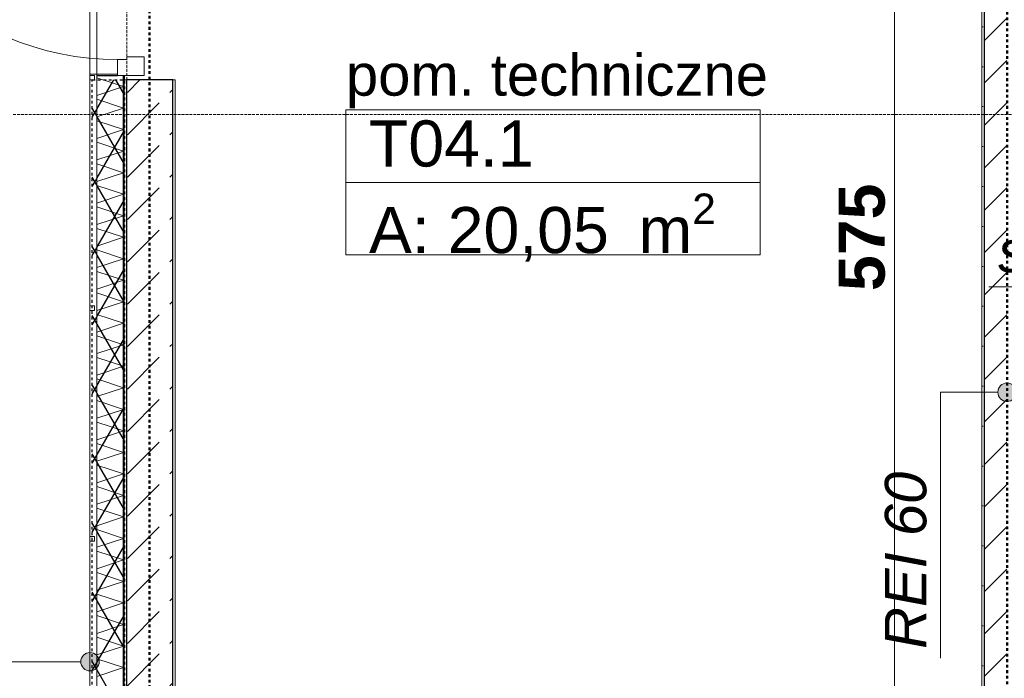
# Model space of a CAD drawing. Extents: x -7314 to 11761, y 144 to 9383.
# Tile 113 of 193: x 1988 to 2415, y 8242 to 8528. Entities that reach past the tile are written whole.
import ezdxf
from ezdxf.xclip import XClip

# ---------------------------------------------------------------- set-up
doc = ezdxf.new("R2010")
doc.units = 0
doc.header["$MEASUREMENT"] = 0
doc.header["$XCLIPFRAME"] = 0
for name, pattern in [('Krawędzie ukryte', [68, 48, -20]), ('Przerywana', [96, 48, -48]), ('Wipeout_Contour', [20000, 0, -20000])]:
    doc.linetypes.add(name, pattern=pattern)
for name, color, linetype in [('FORMA - Arch 01 - 220-A Ściany', 7, 'Continuous'), ('FORMA - Arch 01 - 410-K Osie', 7, 'Continuous'), ('FORMA - Arch 01 - 820-G Rysunki Obrazki', 7, 'Continuous'), ('FORMA - Arch 02 - Strefy', 7, 'Continuous'), ('FORMA - Arch 04 - Wymiary i opisy ppoż', 7, 'Continuous'), ('FORMA - Arch 04 - Wymiary ogólne', 7, 'Continuous')]:
    doc.layers.add(name, color=color, linetype=linetype)
doc.styles.add('STYL_AUTOMATYCZNY_1', font='arial.ttf')
doc.styles.add('STYL_AUTOMATYCZNY_2', font='arial.ttf')
doc.styles.add('STYL_AUTOMATYCZNY_9', font='arial.ttf')
pattern_1 = [(0, (4185.3, -5972.398), (0, 7.5), [0, -7.5])]
pattern_2 = [(45, (4185.3, -5972.398), (-17.67767, 17.67767), []), (45, (4181.764, -5968.863), (-17.67767, 17.67767), []), (45, (4178.229, -5965.327), (-17.67767, 17.67767), [])]
pattern_3 = [(0, (4185.3, -5972.398), (0, 17.320508), [0, -10]), (0, (4190.3, -5963.738), (0, 17.320508), [0, -10])]
pattern_4 = [(45, (4185.3, -5972.398), (-18.384776, 18.384776), [19.5, -6.5]), (45, (4185.3, -5954.013), (-18.384776, 18.384776), [19.5, -6.5])]

# ---------------------------------------------------------------- blocks, each defined once
blk = doc.blocks.new('*X351')
at = {"layer": 'FORMA - Arch 01 - 220-A Ściany', "color": 7, "linetype": 'Continuous', "lineweight": 5, "ltscale": 0.025}
for p, q in [((2021.1, 8502.77), (2032.6, 8498.94)), ((2032.6, 8498.94), (2021.1, 8495.1)), ((2021.1, 8493.44), (2032.6, 8489.6)), ((2032.6, 8489.6), (2021.1, 8485.77)), ((2021.1, 8484.1), (2032.6, 8480.27)), ((2032.6, 8480.27), (2021.1, 8476.44)), ((2021.1, 8474.77), (2032.6, 8470.94)), ((2032.6, 8470.94), (2021.1, 8467.1)), ((2021.1, 8465.44), (2032.6, 8461.6)), ((2032.6, 8461.6), (2021.1, 8457.77)), ((2021.1, 8456.1), (2032.6, 8452.27)), ((2032.6, 8452.27), (2021.1, 8448.44)), ((2021.1, 8446.77), (2032.6, 8442.94)), ((2032.6, 8442.94), (2021.1, 8439.1)), ((2021.1, 8437.44), (2032.6, 8433.6)), ((2032.6, 8433.6), (2021.1, 8429.77)), ((2021.1, 8428.1), (2032.6, 8424.27)), ((2032.6, 8424.27), (2021.1, 8420.44)), ((2021.1, 8418.77), (2032.6, 8414.94)), ((2032.6, 8414.94), (2021.1, 8411.1)), ((2021.1, 8409.44), (2032.6, 8405.6)), ((2032.6, 8405.6), (2021.1, 8401.77)), ((2021.1, 8400.1), (2032.6, 8396.27)), ((2032.6, 8396.27), (2021.1, 8392.44)), ((2021.1, 8390.77), (2032.6, 8386.94)), ((2032.6, 8386.94), (2021.1, 8383.1)), ((2021.1, 8381.44), (2032.6, 8377.6)), ((2032.6, 8377.6), (2021.1, 8373.77)), ((2021.1, 8372.1), (2032.6, 8368.27)), ((2032.6, 8368.27), (2021.1, 8364.44)), ((2021.1, 8362.77), (2032.6, 8358.94)), ((2032.6, 8358.94), (2021.1, 8355.1)), ((2021.1, 8353.44), (2032.6, 8349.6)), ((2032.6, 8349.6), (2021.1, 8345.77)), ((2021.1, 8344.1), (2032.6, 8340.27)), ((2032.6, 8340.27), (2021.1, 8336.44)), ((2021.1, 8334.77), (2032.6, 8330.94)), ((2032.6, 8330.94), (2021.1, 8327.1)), ((2021.1, 8325.44), (2032.6, 8321.6)), ((2032.6, 8321.6), (2021.1, 8317.77)), ((2021.1, 8316.1), (2032.6, 8312.27)), ((2032.6, 8312.27), (2021.1, 8308.44)), ((2021.1, 8306.77), (2032.6, 8302.94)), ((2032.6, 8302.94), (2021.1, 8299.1)), ((2021.1, 8297.44), (2032.6, 8293.6)), ((2032.6, 8293.6), (2021.1, 8289.77)), ((2021.1, 8288.1), (2032.6, 8284.27)), ((2032.6, 8284.27), (2021.1, 8280.44)), ((2021.1, 8278.77), (2032.6, 8274.94)), ((2032.6, 8274.94), (2021.1, 8271.1)), ((2021.1, 8269.44), (2032.6, 8265.6)), ((2032.6, 8265.6), (2021.1, 8261.77)), ((2021.1, 8260.1), (2032.6, 8256.27)), ((2032.6, 8256.27), (2021.1, 8252.44)), ((2021.1, 8250.77), (2032.6, 8246.94)), ((2032.6, 8246.94), (2021.1, 8243.1))]:
    blk.add_line(p, q, dxfattribs=at)
blk = doc.blocks.new('Rysunek_1_1', base_point=(4185.3, -5972.4))
at = {"layer": 'FORMA - Arch 04 - Wymiary i opisy ppoż', "color": 1, "linetype": 'Continuous', "lineweight": 13, "ltscale": 0.025}
blk.add_line((2014.1, 8249.46), (1970.77, 8249.46), dxfattribs=at)
at = {"color": 254, "linetype": 'Wipeout_Contour', "lineweight": 0, "ltscale": 42626.529108}
blk.add_wipeout([(2412.21, 8741.9), (2412.21, 7797.38), (2412.86, 7798.65), (2413.46, 7799.25), (2413.46, 8741.9)], dxfattribs=at).dxf.layer = 'FORMA - Arch 01 - 220-A Ściany'
at = {"color": 254, "linetype": 'Wipeout_Contour', "lineweight": 0, "ltscale": 33819.25815}
blk.add_wipeout([(2032.6, 7909.14), (2033.1, 7909.14), (2033.1, 8503.82), (2032.6, 8503.82)], dxfattribs=at).dxf.layer = 'FORMA - Arch 01 - 220-A Ściany'
at = {"color": 254, "linetype": 'Wipeout_Contour', "lineweight": 0, "ltscale": 61901.69196}
blk.add_wipeout([(2404.94, 8734.9), (2208.66, 8734.9), (2059.98, 8734.9), (2059.98, 8725.9), (2054.98, 8725.9), (2054.98, 8161.9), (2404.94, 8161.9)], dxfattribs=at).dxf.layer = 'FORMA - Arch 02 - Strefy'
at = {"layer": 'FORMA - Arch 01 - 220-A Ściany', "linetype": 'Continuous', "lineweight": 5}
h = blk.add_hatch(dxfattribs=at)
h.set_pattern_fill('Gips_0001', style=0, pattern_type=2)
h.set_pattern_definition(pattern_1)
h.paths.add_polyline_path([(2412.21, 8741.9), (2412.21, 7797.38), (2412.86, 7798.65), (2413.46, 7799.25), (2413.46, 8741.9)])
h = blk.add_hatch(dxfattribs=at)
h.set_pattern_fill('Aluminium_0001', style=0, pattern_type=2)
h.set_pattern_definition(pattern_2)
h.paths.add_polyline_path([(2032.6, 7909.14), (2033.1, 7909.14), (2033.1, 8503.82), (2032.6, 8503.82)])
at = {"layer": 'FORMA - Arch 02 - Strefy', "color": 7, "linetype": 'Continuous', "lineweight": 13, "ltscale": 0.025}
for p, q in [((2129.11, 8488.83), (2308.86, 8488.83)), ((2129.11, 8457.4), (2129.11, 8488.83)), ((2308.86, 8488.83), (2308.86, 8457.4)), ((2308.86, 8457.4), (2129.11, 8457.4)), ((2129.11, 8457.4), (2308.86, 8457.4)), ((2129.11, 8425.97), (2129.11, 8457.4)), ((2308.86, 8457.4), (2308.86, 8425.97)), ((2308.86, 8425.97), (2129.11, 8425.97))]:
    blk.add_line(p, q, dxfattribs=at)
at = {"layer": 'FORMA - Arch 04 - Wymiary i opisy ppoż', "color": 1, "linetype": 'Continuous', "lineweight": 13, "ltscale": 0.025}
for p, q in [((2387.02, 8366.38), (2387.02, 8334.48)), ((2387.02, 8334.48), (2387.02, 8251.01))]:
    blk.add_line(p, q, dxfattribs=at)
at = {"layer": 'FORMA - Arch 04 - Wymiary ogólne', "color": 154, "linetype": 'Continuous', "lineweight": 13, "ltscale": 0.025}
blk.add_line((2367.11, 8160.9), (2367.11, 8735.9), dxfattribs=at)
at = {"layer": 'FORMA - Arch 02 - Strefy', "color": 7, "linetype": 'Continuous', "lineweight": 13, "attachment_point": 1, "style": 'STYL_AUTOMATYCZNY_2'}
for s, insert, char_height in [('\\A1;{\\pql;\\pt0,460;\\fArial|b0|i0|c238|p0;\\W1.000000;pom. techniczne\\fArial|b0|i0|c238|p0;\\W1.000000;\\A1{\\H.66x;\\S^  ;}\\fArial|b0|i0|c238|p0;\\W1.000000;\\fArial|b0|i0|c238|p0;\\W1.000000;\\A1{\\H.66x;\\S^  ;}}', (2129.11, 8513), 18), ('\\A1;{\\pql;\\pt0,460;\\fArial|b0|i0|c238|p0;\\W1.000000;T04.1\\fArial|b0|i0|c238|p0;\\W1.000000;\\A1{\\H.66x;\\S^  ;}\\fArial|b0|i0|c238|p0;\\W1.000000;\\fArial|b0|i0|c238|p0;\\W1.000000;\\A1{\\H.66x;\\S^  ;}}', (2139.11, 8484.26), 20), ('\\A1;{\\pql;\\pt0,460;\\fArial|b0|i0|c238|p0;\\W1.000000;A: 20,05\\fArial|b0|i0|c238|p0;\\W1.000000;\\A1{\\H.66x;\\S^  ;}\\fArial|b0|i0|c238|p0;\\W1.000000; m\\fArial|b0|i0|c238|p0;\\W1.000000;\\A1{\\H.66x;\\S2^  ;}}', (2139.11, 8452.54), 20)]:
    blk.add_mtext(s, dxfattribs=dict(at, insert=insert, char_height=char_height))
at = {"layer": 'FORMA - Arch 04 - Wymiary i opisy ppoż', "color": 1, "linetype": 'Continuous', "lineweight": 13, "insert": (2381.15, 8255.01), "char_height": 18, "attachment_point": 7, "rotation": 90, "style": 'STYL_AUTOMATYCZNY_1'}
blk.add_mtext('\\A1;{\\pql;\\fArial|b0|i1|c238|p0;\\W1.000000;REI 60}', dxfattribs=at)
at = {"layer": 'FORMA - Arch 04 - Wymiary ogólne', "color": 154, "linetype": 'Continuous', "lineweight": 13, "insert": (2363.11, 8410.26), "char_height": 20, "width": 45.7634, "attachment_point": 7, "rotation": 90, "style": 'STYL_AUTOMATYCZNY_9'}
blk.add_mtext('\\A1;{\\pql;\\fArial|b1|i0|c238|p0;\\W1.000000;575}', dxfattribs=at)
at = {"color": 254, "linetype": 'Wipeout_Contour', "lineweight": 0, "ltscale": 35138.041909}
blk.add_wipeout([(2405.94, 8161.9), (2405.94, 8734.9), (2404.94, 8734.9), (2404.94, 8161.9)], dxfattribs=at).dxf.layer = 'FORMA - Arch 01 - 220-A Ściany'
at = {"color": 254, "linetype": 'Wipeout_Contour', "lineweight": 0, "ltscale": 34326.058222}
blk.add_wipeout([(2054.98, 8161.9), (2054.98, 8501.82), (2053.98, 8501.82), (2053.98, 8161.9)], dxfattribs=at).dxf.layer = 'FORMA - Arch 01 - 220-A Ściany'
at = {"layer": 'FORMA - Arch 01 - 220-A Ściany', "linetype": 'Continuous', "lineweight": 5}
h = blk.add_hatch(dxfattribs=at)
h.set_pattern_fill('Tynk_0001', style=0, pattern_type=2)
h.set_pattern_definition(pattern_3)
h.paths.add_polyline_path([(2405.94, 8161.9), (2405.94, 8734.9), (2404.94, 8734.9), (2404.94, 8161.9)])
h = blk.add_hatch(dxfattribs=at)
h.set_pattern_fill('Tynk_0001', style=0, pattern_type=2)
h.set_pattern_definition(pattern_3)
h.paths.add_polyline_path([(2054.98, 8161.9), (2054.98, 8501.82), (2053.98, 8501.82), (2053.98, 8161.9)])
at = {"color": 254, "linetype": 'Wipeout_Contour', "lineweight": 0, "ltscale": 52558.930455}
blk.add_wipeout([(2413.46, 8741.9), (2413.46, 7799.25), (2414.71, 7800.5), (2414.71, 8716.9), (2414.04, 8716.9), (2414.04, 8741.9)], dxfattribs=at).dxf.layer = 'FORMA - Arch 01 - 220-A Ściany'
at = {"color": 254, "linetype": 'Wipeout_Contour', "lineweight": 0, "ltscale": 58936.468039}
blk.add_wipeout([(2021.1, 7923.64), (2018.6, 7923.64), (2018.6, 7923.14), (2032.6, 7923.14), (2032.6, 8503.82), (2030.1, 8503.82), (2021.1, 8503.82)], dxfattribs=at).dxf.layer = 'FORMA - Arch 01 - 220-A Ściany'
at = {"layer": 'FORMA - Arch 01 - 220-A Ściany', "linetype": 'Continuous', "lineweight": 5}
h = blk.add_hatch(dxfattribs=at)
h.set_pattern_fill('Gips_0001', style=0, pattern_type=2)
h.set_pattern_definition(pattern_1)
h.paths.add_polyline_path([(2413.46, 8741.9), (2413.46, 7799.25), (2414.71, 7800.5), (2414.71, 8716.9), (2414.04, 8716.9), (2414.04, 8741.9)])
at = {"layer": 'FORMA - Arch 01 - 220-A Ściany', "color": 7, "linetype": 'Continuous', "lineweight": 13, "ltscale": 0.025}
blk.add_line((2413.46, 8741.9), (2413.46, 7799.25), dxfattribs=at)
at = {"layer": 'FORMA - Arch 01 - 220-A Ściany', "color": 7, "linetype": 'Continuous', "lineweight": 25, "ltscale": 0.025}
blk.add_line((2032.6, 7923.14), (2032.6, 8503.82), dxfattribs=at)
at = {"layer": 'FORMA - Arch 01 - 220-A Ściany', "color": 7, "linetype": 'Continuous', "lineweight": 15, "ltscale": 0.025}
blk.add_line((2032.6, 8503.82), (2033.1, 8503.82), dxfattribs=at)
at = {"layer": 'FORMA - Arch 01 - 220-A Ściany', "color": 7, "linetype": 'Continuous', "lineweight": 15, "ltscale": 0.025, "flags": 128}
for points in [[(2412.21, 8741.9), (2412.21, 7797.38)], [(2033.1, 7909.14), (2033.1, 8503.82)]]:
    blk.add_lwpolyline(points, dxfattribs=at)
at = {"color": 7, "linetype": 'Continuous', "lineweight": 13, "ltscale": 0.025}
blk.add_blockref('*X351', (0, 0), dxfattribs=at)
at = {"color": 254, "linetype": 'Wipeout_Contour', "lineweight": 0, "ltscale": 34356.695246}
blk.add_wipeout([(2018.1, 7923.64), (2021.1, 7923.64), (2021.1, 8771.9), (2018.1, 8771.9)], dxfattribs=at).dxf.layer = 'FORMA - Arch 01 - 220-A Ściany'
at = {"color": 254, "linetype": 'Wipeout_Contour', "lineweight": 0, "ltscale": 53240.548539}
blk.add_wipeout([(2405.94, 8160.9), (2425.94, 8160.9), (2425.94, 8716.9), (2414.04, 8716.9), (2414.04, 8735.9), (2405.94, 8735.9)], dxfattribs=at).dxf.layer = 'FORMA - Arch 01 - 220-A Ściany'
at = {"layer": 'FORMA - Arch 01 - 220-A Ściany', "linetype": 'Continuous', "lineweight": 5}
h = blk.add_hatch(dxfattribs=at)
h.set_pattern_fill('Beton_0001', style=0, pattern_type=2)
h.set_pattern_definition(pattern_4)
h.paths.add_polyline_path([(2405.94, 8160.9), (2425.94, 8160.9), (2425.94, 8716.9), (2414.04, 8716.9), (2414.04, 8735.9), (2405.94, 8735.9)])
at = {"layer": 'FORMA - Arch 04 - Wymiary i opisy ppoż', "linetype": 'Continuous', "lineweight": 13}
blk.add_hatch(color=1, dxfattribs=at).paths.add_polyline_path([(2411.94, 8366.38), (2412.24, 8364.85), (2413.11, 8363.55), (2414.41, 8362.68), (2415.94, 8362.38), (2417.47, 8362.68), (2418.77, 8363.55), (2419.63, 8364.85), (2419.94, 8366.38), (2419.63, 8367.91), (2418.77, 8369.21), (2417.47, 8370.07), (2415.94, 8370.38), (2414.41, 8370.07), (2413.11, 8369.21), (2412.24, 8367.91)])
at = {"layer": 'FORMA - Arch 01 - 220-A Ściany', "color": 7, "linetype": 'Continuous', "lineweight": 25, "ltscale": 0.025}
blk.add_line((2405.94, 8735.9), (2405.94, 8161.9), dxfattribs=at)
at = {"layer": 'FORMA - Arch 01 - 220-A Ściany', "color": 7, "linetype": 'Continuous', "lineweight": 13, "ltscale": 0.025, "flags": 128}
blk.add_lwpolyline([(2404.94, 8734.9), (2404.94, 8161.9)], dxfattribs=at)
at = {"layer": 'FORMA - Arch 04 - Wymiary i opisy ppoż', "color": 1, "linetype": 'Continuous', "lineweight": 13, "ltscale": 0.025}
for p, q in [((2586.14, 8412.11), (2408.04, 8412.11)), ((2411.94, 8366.38), (2387.02, 8366.38))]:
    blk.add_line(p, q, dxfattribs=at)
blk.add_circle((2415.94, 8366.38), 4, dxfattribs=at)
at = {"layer": 'FORMA - Arch 04 - Wymiary i opisy ppoż', "color": 1, "linetype": 'Continuous', "lineweight": 13, "insert": (2412.04, 8413.08), "char_height": 18, "attachment_point": 7, "style": 'STYL_AUTOMATYCZNY_1'}
blk.add_mtext('\\A1;{\\pql;\\fArial|b0|i1|c238|p0;\\W1.000000;samozamykacz}', dxfattribs=at)
at = {"color": 254, "linetype": 'Wipeout_Contour', "lineweight": 0, "ltscale": 34957.070024}
blk.add_wipeout([(2018.1, 8501.82), (2020.1, 8501.82), (2020.1, 8503.82), (2018.1, 8503.82)], dxfattribs=at).dxf.layer = 'FORMA - Arch 01 - 220-A Ściany'
at = {"color": 254, "linetype": 'Wipeout_Contour', "lineweight": 0, "ltscale": 34568.015649}
blk.add_wipeout([(2018.1, 8401.82), (2020.1, 8401.82), (2020.1, 8403.82), (2018.1, 8403.82)], dxfattribs=at).dxf.layer = 'FORMA - Arch 01 - 220-A Ściany'
at = {"color": 254, "linetype": 'Wipeout_Contour', "lineweight": 0, "ltscale": 34179.213963}
blk.add_wipeout([(2018.1, 8301.82), (2020.1, 8301.82), (2020.1, 8303.82), (2018.1, 8303.82)], dxfattribs=at).dxf.layer = 'FORMA - Arch 01 - 220-A Ściany'
at = {"color": 254, "linetype": 'Wipeout_Contour', "lineweight": 0, "ltscale": 34967.954075}
blk.add_wipeout([(2030.1, 8504.32), (2021.1, 8504.32), (2021.1, 8503.82), (2030.1, 8503.82)], dxfattribs=at).dxf.layer = 'FORMA - Arch 01 - 220-A Ściany'
at = {"layer": 'FORMA - Arch 01 - 220-A Ściany', "linetype": 'Continuous', "lineweight": 5}
h = blk.add_hatch(dxfattribs=at)
h.set_pattern_fill('Aluminium_0001', style=0, pattern_type=2)
h.set_pattern_definition(pattern_2)
h.paths.add_polyline_path([(2030.1, 8504.32), (2021.1, 8504.32), (2021.1, 8503.82), (2030.1, 8503.82)])
at = {"layer": 'FORMA - Arch 01 - 220-A Ściany', "color": 7, "linetype": 'Continuous', "lineweight": 15, "ltscale": 0.025}
for p, q in [((2030.1, 8504.32), (2021.1, 8504.32)), ((2030.1, 8503.82), (2030.1, 8504.32)), ((2030.1, 8503.82), (2032.6, 8503.82))]:
    blk.add_line(p, q, dxfattribs=at)
at = {"layer": 'FORMA - Arch 01 - 220-A Ściany', "color": 7, "linetype": 'Continuous', "lineweight": 18, "ltscale": 0.025}
blk.add_line((2021.1, 7923.64), (2021.1, 8503.82), dxfattribs=at)
at = {"layer": 'FORMA - Arch 01 - 220-A Ściany', "color": 7, "linetype": 'Continuous', "lineweight": 25, "ltscale": 0.025}
blk.add_line((2021.1, 8503.82), (2030.1, 8503.82), dxfattribs=at)
at = {"color": 254, "linetype": 'Wipeout_Contour', "lineweight": 0, "ltscale": 34356.695246}
blk.add_wipeout([(2018.1, 7923.64), (2021.1, 7923.64), (2021.1, 8771.9), (2018.1, 8771.9)], dxfattribs=at).dxf.layer = 'FORMA - Arch 01 - 220-A Ściany'
at = {"layer": 'FORMA - Arch 04 - Wymiary i opisy ppoż', "linetype": 'Continuous', "lineweight": 13}
blk.add_hatch(color=1, dxfattribs=at).paths.add_polyline_path([(2014.1, 8249.46), (2014.41, 8247.93), (2015.27, 8246.63), (2016.57, 8245.77), (2018.1, 8245.46), (2019.63, 8245.77), (2020.93, 8246.63), (2021.8, 8247.93), (2022.1, 8249.46), (2021.8, 8250.99), (2020.93, 8252.29), (2019.63, 8253.16), (2018.1, 8253.46), (2016.57, 8253.16), (2015.27, 8252.29), (2014.41, 8250.99)])
at = {"layer": 'FORMA - Arch 01 - 220-A Ściany', "color": 7, "linetype": 'Continuous', "lineweight": 13, "ltscale": 0.025}
blk.add_line((2018.1, 7923.64), (2018.1, 8771.9), dxfattribs=at)
at = {"layer": 'FORMA - Arch 01 - 220-A Ściany', "color": 7, "linetype": 'Continuous', "lineweight": 18, "ltscale": 0.025, "flags": 128}
blk.add_lwpolyline([(2018.1, 7923.64), (2021.1, 7923.64), (2021.1, 8771.9), (2018.1, 8771.9)], close=True, dxfattribs=at)
at = {"layer": 'FORMA - Arch 01 - 220-A Ściany', "color": 7, "linetype": 'Continuous', "lineweight": 13, "ltscale": 0.025}
blk.add_arc((2030.1, 8633.02), 122.4, 180, 270, dxfattribs=at)
at = {"layer": 'FORMA - Arch 04 - Wymiary i opisy ppoż', "color": 1, "linetype": 'Continuous', "lineweight": 13, "ltscale": 0.025}
blk.add_circle((2018.1, 8249.46), 4, dxfattribs=at)
at = {"color": 254, "linetype": 'Wipeout_Contour', "lineweight": 0, "ltscale": 52493.481476}
blk.add_wipeout([(2041.6, 8511.82), (2034.1, 8511.82), (2034.1, 8510.62), (2030.1, 8510.62), (2030.1, 8503.82), (2041.6, 8503.82)], dxfattribs=at).dxf.layer = 'FORMA - Arch 01 - 220-A Ściany'
at = {"color": 254, "linetype": 'Wipeout_Contour', "lineweight": 0, "ltscale": 34957.070024}
blk.add_wipeout([(2018.1, 8501.82), (2020.1, 8501.82), (2020.1, 8503.82), (2018.1, 8503.82)], dxfattribs=at).dxf.layer = 'FORMA - Arch 01 - 220-A Ściany'
at = {"color": 254, "linetype": 'Wipeout_Contour', "lineweight": 0, "ltscale": 34568.015649}
blk.add_wipeout([(2018.1, 8401.82), (2020.1, 8401.82), (2020.1, 8403.82), (2018.1, 8403.82)], dxfattribs=at).dxf.layer = 'FORMA - Arch 01 - 220-A Ściany'
at = {"color": 254, "linetype": 'Wipeout_Contour', "lineweight": 0, "ltscale": 34179.213963}
blk.add_wipeout([(2018.1, 8301.82), (2020.1, 8301.82), (2020.1, 8303.82), (2018.1, 8303.82)], dxfattribs=at).dxf.layer = 'FORMA - Arch 01 - 220-A Ściany'
at = {"layer": 'FORMA - Arch 01 - 220-A Ściany', "color": 7, "linetype": 'Continuous', "lineweight": 15, "ltscale": 0.025}
for p, q in [((2034.1, 8510.62), (2030.1, 8510.62)), ((2030.1, 8510.62), (2030.1, 8503.82)), ((2041.6, 8511.82), (2034.1, 8511.82)), ((2034.1, 8511.82), (2034.1, 8510.62)), ((2041.6, 8503.82), (2041.6, 8511.82)), ((2018.1, 8503.82), (2018.1, 8504.32)), ((2030.1, 8504.32), (2018.1, 8504.32)), ((2030.1, 8503.82), (2041.6, 8503.82)), ((2030.1, 8503.82), (2032.6, 8503.82)), ((2030.1, 8503.82), (2032.6, 8503.82)), ((2032.6, 8503.82), (2033.1, 8503.82)), ((2032.6, 8503.82), (2033.1, 8503.82))]:
    blk.add_line(p, q, dxfattribs=at)
at = {"layer": 'FORMA - Arch 01 - 220-A Ściany', "color": 7, "linetype": 'Continuous', "lineweight": 13, "ltscale": 0.025}
for p, q in [((2018.1, 8501.82), (2018.1, 8503.82)), ((2018.1, 8401.82), (2018.1, 8403.82)), ((2018.1, 8301.82), (2018.1, 8303.82))]:
    blk.add_line(p, q, dxfattribs=at)
at = {"layer": 'FORMA - Arch 01 - 220-A Ściany', "color": 7, "linetype": 'Continuous', "lineweight": 18, "ltscale": 0.025, "flags": 128}
for points in [[(2018.1, 8501.82), (2020.1, 8501.82), (2020.1, 8503.82), (2018.1, 8503.82)], [(2018.1, 8401.82), (2020.1, 8401.82), (2020.1, 8403.82), (2018.1, 8403.82)], [(2018.1, 8301.82), (2020.1, 8301.82), (2020.1, 8303.82), (2018.1, 8303.82)]]:
    blk.add_lwpolyline(points, close=True, dxfattribs=at)
at = {"color": 254, "linetype": 'Wipeout_Contour', "lineweight": 0, "ltscale": 34265.285926}
blk.add_wipeout([(2032.98, 8501.82), (2032.98, 8140.9), (2033.98, 8140.9), (2033.98, 8501.82)], dxfattribs=at).dxf.layer = 'FORMA - Arch 01 - 220-A Ściany'
at = {"layer": 'FORMA - Arch 01 - 220-A Ściany', "linetype": 'Continuous', "lineweight": 5}
h = blk.add_hatch(dxfattribs=at)
h.set_pattern_fill('Tynk_0001', style=0, pattern_type=2)
h.set_pattern_definition(pattern_3)
h.paths.add_polyline_path([(2032.98, 8501.82), (2032.98, 8140.9), (2033.98, 8140.9), (2033.98, 8501.82)])
at = {"color": 254, "linetype": 'Wipeout_Contour', "lineweight": 0, "ltscale": 34314.104998}
blk.add_wipeout([(2033.98, 8501.82), (2033.98, 8160.9), (2053.98, 8160.9), (2053.98, 8501.82)], dxfattribs=at).dxf.layer = 'FORMA - Arch 01 - 220-A Ściany'
at = {"layer": 'FORMA - Arch 01 - 220-A Ściany', "linetype": 'Continuous', "lineweight": 5}
h = blk.add_hatch(dxfattribs=at)
h.set_pattern_fill('Beton_0001', style=0, pattern_type=2)
h.set_pattern_definition(pattern_4)
h.paths.add_polyline_path([(2033.98, 8501.82), (2033.98, 8160.9), (2053.98, 8160.9), (2053.98, 8501.82)])
at = {"layer": 'FORMA - Arch 01 - 820-G Rysunki Obrazki', "linetype": 'Continuous', "lineweight": 25}
h = blk.add_hatch(dxfattribs=at)
h.set_pattern_fill('Izolacja_miękka_0001', color=1, style=0, pattern_type=2)
h.set_pattern_definition([(60, (4185.3, -5972.398), (-12.990381, 7.5), []), (120, (4185.3, -5972.398), (12.990381, 7.5), [])])
h.paths.add_polyline_path([(2019.1, 8501.82), (2019.1, 8139.9), (2033.1, 8139.9), (2033.1, 8501.82)])
at = {"color": 1, "linetype": 'Przerywana', "lineweight": 50, "ltscale": 0.025, "flags": 128}
blk.add_lwpolyline([(2043.98, 8150.9), (2415.94, 8150.9), (2415.94, 8745.9), (2043.98, 8745.9)], close=True, dxfattribs=at)
at = {"layer": 'FORMA - Arch 01 - 220-A Ściany', "color": 7, "linetype": 'Continuous', "lineweight": 25, "ltscale": 0.025}
for p, q in [((2033.98, 8501.82), (2033.98, 8160.9)), ((2053.98, 8160.9), (2053.98, 8501.82))]:
    blk.add_line(p, q, dxfattribs=at)
at = {"layer": 'FORMA - Arch 01 - 220-A Ściany', "color": 7, "linetype": 'Continuous', "lineweight": 13, "ltscale": 0.025, "flags": 128}
for points in [[(2032.98, 8501.82), (2032.98, 8139.9)], [(2033.98, 8501.82), (2032.98, 8501.82)], [(2054.98, 8501.82), (2053.98, 8501.82)], [(2054.98, 8161.9), (2054.98, 8501.82)]]:
    blk.add_lwpolyline(points, dxfattribs=at)
at = {"layer": 'FORMA - Arch 01 - 220-A Ściany', "color": 7, "linetype": 'Continuous', "lineweight": 25, "ltscale": 0.025, "flags": 128}
blk.add_lwpolyline([(2053.98, 8501.82), (2033.98, 8501.82)], dxfattribs=at)
at = {"layer": 'FORMA - Arch 01 - 410-K Osie', "color": 7, "linetype": 'Krawędzie ukryte', "lineweight": 13, "ltscale": 0.025}
for p, q in [((2034.04, 5890.7), (2034.04, 8978.35)), ((3420.76, 8486.9), (587.6, 8486.9))]:
    blk.add_line(p, q, dxfattribs=at)
at = {"layer": 'FORMA - Arch 01 - 820-G Rysunki Obrazki', "color": 1, "linetype": 'Przerywana', "lineweight": 25, "ltscale": 0.025, "flags": 128}
blk.add_lwpolyline([(2019.1, 8501.82), (2033.1, 8501.82), (2033.1, 8139.9), (2019.1, 8139.9)], close=True, dxfattribs=at)

msp = doc.modelspace()

# ---------------------------------------------------------------- block references
at = {"lineweight": 20}
ref = msp.add_blockref('Rysunek_1_1', (4185.29965, -5972.39804), dxfattribs=at)
XClip(ref).set_block_clipping_path([(254.0251470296, 246.5573808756), (9689.7973583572, 9358.9497337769)])

doc.saveas('drawing.dxf')
